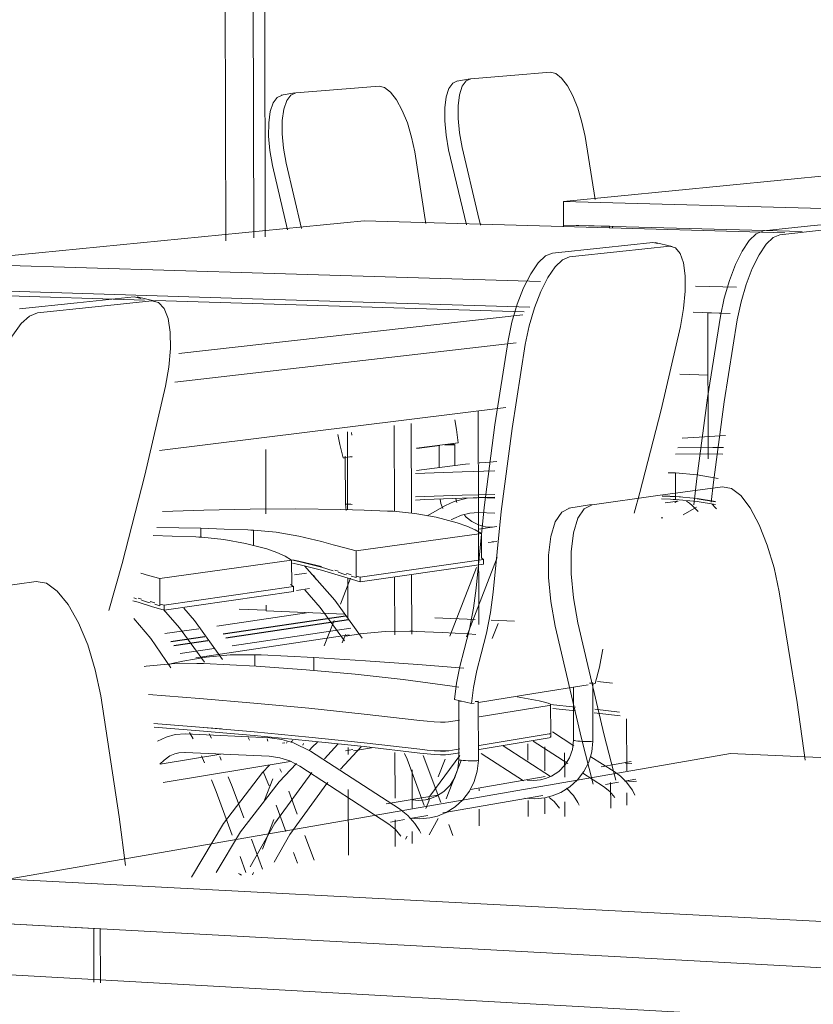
# Model space of a CAD drawing. Header units: metres. Extents: x -32 to 90, y -28 to 32.
# Tile 116 of 148: x 90.07922 to 90.08061, y 1.77453 to 1.77626. Entities that reach past the tile are written whole.
import ezdxf

# ---------------------------------------------------------------- set-up
doc = ezdxf.new("R2010")
doc.units = ezdxf.units.M
doc.linetypes.add('IMPORT-HIDDEN _4_', pattern=[0.005, 0.003333, -0.001667])
doc.layers.get('DEFPOINTS').update_dxf_attribs({"color": 250, "lineweight": 9})
for name, color, linetype, lineweight in [('A-FLOR', 192, 'Continuous', 18), ('A-GLAZ', 151, 'Continuous', 18), ('A-WALL', 113, 'Continuous', 18), ('ARQ-ALV-MEDIA', 250, 'Continuous', 9), ('ARQ-PISO-DESN', 250, 'Continuous', 9), ('ARQ-PROJECAO', 250, 'IMPORT-HIDDEN _4_', 9), ('ESQUADRIAS', 250, 'Continuous', 25), ('I-FURN', 30, 'Continuous', 18)]:
    doc.layers.add(name, color=color, linetype=linetype, lineweight=lineweight)

msp = doc.modelspace()

# ---------------------------------------------------------------- linework, layer by layer
at = {"layer": 'A-FLOR', "lineweight": 9}
msp.add_line((90.0797855, 1.7752149), (90.0796487, 1.7752206), dxfattribs=at)
at = {"layer": 'A-GLAZ', "lineweight": 9}
for p, q in [((90.0796222, 1.7781721), (90.079627, 1.7758737)), ((90.0795735, 1.7781123), (90.0795782, 1.7758687))]:
    msp.add_line(p, q, dxfattribs=at)
at = {"layer": 'A-WALL', "lineweight": 9}
for p, q in [((90.0796473, 1.7758758), (90.0796385, 1.7800549)), ((90.0796483, 1.7753905), (90.0796481, 1.7755032)), ((90.0796487, 1.7752206), (90.0796487, 1.7752305)), ((90.0796017, 1.7752235), (90.0796488, 1.7752215)), ((90.0799444, 1.7752082), (90.0800153, 1.7752052)), ((90.0800434, 1.7752041), (90.0800841, 1.7752024))]:
    msp.add_line(p, q, dxfattribs=at)
at = {"layer": 'ARQ-ALV-MEDIA'}
for p, q in [((90.0795627, 1.7751939), (90.0797236, 1.7752175)), ((90.0794714, 1.7751805), (90.0795308, 1.7751892)), ((90.0795894, 1.7751593), (90.0797972, 1.7751903)), ((90.079498, 1.7751456), (90.0795579, 1.7751546))]:
    msp.add_line(p, q, dxfattribs=at)
at = {"layer": 'ARQ-PISO-DESN'}
msp.add_line((90.0796777, 1.7749885), (90.0796818, 1.7749892), dxfattribs=at)
at = {"layer": 'ARQ-PROJECAO', "linetype": 'Continuous'}
msp.add_line((90.0797877, 1.7749754), (90.0798008, 1.7749776), dxfattribs=at)
at = {"layer": 'DEFPOINTS'}
for p, q in [((90.0797972, 1.7751903), (90.0795894, 1.7751593)), ((90.0795579, 1.7751546), (90.079498, 1.7751456))]:
    msp.add_line(p, q, dxfattribs=at)
at = {"layer": 'ESQUADRIAS', "color": 10}
for p, q in [((90.0795734, 1.7751802), (90.0797878, 1.7752119)), ((90.0795784, 1.7751732), (90.0797932, 1.7752051)), ((90.0794821, 1.7751667), (90.0795415, 1.7751755)), ((90.0794871, 1.7751597), (90.0795469, 1.7751685))]:
    msp.add_line(p, q, dxfattribs=at)
at = {"layer": 'I-FURN', "lineweight": 9}
for p, q in [((90.0800779, 1.7761582), (90.0800078, 1.7761525)), ((90.0801474, 1.7761638), (90.0800779, 1.7761582)), ((90.0798468, 1.7761394), (90.0797742, 1.7761336)), ((90.0799829, 1.7761484), (90.0800063, 1.7761524)), ((90.0796754, 1.7761234), (90.0796992, 1.7761275)), ((90.0797742, 1.7761336), (90.0797008, 1.7761276)), ((90.0802254, 1.7759408), (90.0802077, 1.7760514)), ((90.0796839, 1.7760043), (90.0797106, 1.7758903)), ((90.0796863, 1.7758878), (90.07966, 1.7760003)), ((90.080818, 1.7760011), (90.0801698, 1.7759376)), ((90.0801698, 1.7759376), (90.0807171, 1.7759228)), ((90.0801698, 1.7759376), (90.0801699, 1.7758962)), ((90.0798205, 1.7759033), (90.0790642, 1.7758292)), ((90.0805576, 1.7758828), (90.0798205, 1.7759033)), ((90.0806031, 1.7758945), (90.0806858, 1.7759031)), ((90.0801699, 1.7758962), (90.0802504, 1.775894)), ((90.0801699, 1.7758929), (90.0801699, 1.7758962)), ((90.0805884, 1.7758846), (90.0801699, 1.7758962)), ((90.0802504, 1.775894), (90.0802504, 1.7758907)), ((90.080256, 1.7758938), (90.080256, 1.7758905)), ((90.0805203, 1.7758858), (90.0806031, 1.7758945)), ((90.0806324, 1.7758881), (90.0805488, 1.7758792)), ((90.080239, 1.7758564), (90.0803264, 1.7758655)), ((90.0803264, 1.7758655), (90.0803352, 1.7758638)), ((90.0803307, 1.7758654), (90.0803604, 1.7758588)), ((90.0801504, 1.7758471), (90.080239, 1.7758564)), ((90.0802689, 1.7758498), (90.0801805, 1.7758405)), ((90.0803561, 1.775859), (90.0802689, 1.7758498)), ((90.0790642, 1.7758292), (90.0796436, 1.7758119)), ((90.0796436, 1.7758119), (90.0801299, 1.7757974)), ((90.0794354, 1.7757648), (90.0786541, 1.775789)), ((90.0796437, 1.7757666), (90.0790643, 1.7757844)), ((90.080401, 1.7757893), (90.0804733, 1.7757872)), ((90.0792164, 1.7757494), (90.0793176, 1.77576)), ((90.0793176, 1.77576), (90.0794174, 1.7757704)), ((90.0794486, 1.7757634), (90.079349, 1.7757529)), ((90.0794174, 1.7757704), (90.0794292, 1.7757678)), ((90.0794229, 1.7757702), (90.0794541, 1.7757631)), ((90.0801008, 1.7757443), (90.0794537, 1.7757643)), ((90.0801111, 1.7757523), (90.0796437, 1.7757666)), ((90.079349, 1.7757529), (90.0792479, 1.7757422)), ((90.0804619, 1.7757415), (90.0803973, 1.7757435)), ((90.0804229, 1.7757427), (90.0804619, 1.7757415)), ((90.0804235, 1.7754868), (90.0804229, 1.7757427)), ((90.0794956, 1.7756714), (90.0800985, 1.7757391)), ((90.0800868, 1.7756901), (90.079489, 1.7756209)), ((90.0804233, 1.7756332), (90.0803738, 1.7756349)), ((90.080069, 1.7755767), (90.0794618, 1.7755014)), ((90.0800213, 1.7751968), (90.0800205, 1.7755703)), ((90.0798734, 1.7755448), (90.0798737, 1.7753945)), ((90.0799032, 1.7755485), (90.0799035, 1.7753915)), ((90.0797916, 1.7753975), (90.0797913, 1.7755342)), ((90.0797982, 1.7755326), (90.0797991, 1.7755281)), ((90.0799126, 1.7755054), (90.0799855, 1.7755147)), ((90.0799535, 1.7755099), (90.079913, 1.7755047)), ((90.0799521, 1.7754711), (90.079952, 1.7755103)), ((90.0799698, 1.7755122), (90.0799855, 1.7755147)), ((90.0799786, 1.7755113), (90.0799794, 1.7755115)), ((90.0799793, 1.7755116), (90.0799794, 1.7754748)), ((90.0797841, 1.7754883), (90.0797994, 1.7754907)), ((90.0797867, 1.7754886), (90.0797841, 1.7754883)), ((90.0797877, 1.7754078), (90.0797875, 1.7754911)), ((90.0797968, 1.7754902), (90.0797994, 1.7754901)), ((90.0799937, 1.7754767), (90.0799122, 1.7754661)), ((90.080053, 1.7754819), (90.080034, 1.7754804)), ((90.0803566, 1.7754623), (90.0803535, 1.7754624)), ((90.0803663, 1.7754206), (90.0803662, 1.7754619)), ((90.0804489, 1.7754379), (90.0803355, 1.7754223)), ((90.0799108, 1.77542), (90.0799269, 1.7754207)), ((90.0799269, 1.7754207), (90.0799924, 1.7754231)), ((90.0799831, 1.7754103), (90.0799811, 1.7754168)), ((90.0799924, 1.7754231), (90.0800497, 1.7754245)), ((90.0800013, 1.7754178), (90.0800213, 1.7754188)), ((90.0800497, 1.7754193), (90.0800211, 1.7754187)), ((90.0800213, 1.7754188), (90.0800496, 1.7754177)), ((90.0803355, 1.7754223), (90.08022, 1.7754063)), ((90.0803415, 1.7754165), (90.0803573, 1.7754159)), ((90.0803567, 1.775421), (90.0803428, 1.7754216)), ((90.0803428, 1.7754216), (90.0803566, 1.7754211)), ((90.0803664, 1.7754154), (90.0803663, 1.7754206)), ((90.0803663, 1.7754206), (90.0804045, 1.775417)), ((90.0803752, 1.77542), (90.0803663, 1.7754206)), ((90.0804045, 1.775417), (90.0804366, 1.775412)), ((90.0804366, 1.7754115), (90.0804045, 1.7754169)), ((90.0797893, 1.7753963), (90.0797877, 1.7754078)), ((90.0799312, 1.775387), (90.079963, 1.7754049)), ((90.0801793, 1.7754004), (90.0802188, 1.7754065)), ((90.0803483, 1.7754094), (90.0803708, 1.7754125)), ((90.080365, 1.7754102), (90.08037, 1.775413)), ((90.0804033, 1.775402), (90.0803795, 1.7753887)), ((90.0804059, 1.7753943), (90.0803955, 1.775405)), ((90.0804303, 1.7754073), (90.080436, 1.7754014)), ((90.080436, 1.7754014), (90.0804381, 1.775399)), ((90.0799776, 1.7753823), (90.079973, 1.7753797)), ((90.0800058, 1.7753918), (90.0800208, 1.7753926)), ((90.0800496, 1.7753915), (90.0800208, 1.7753926)), ((90.0803411, 1.7753835), (90.0803441, 1.7753833)), ((90.0794572, 1.7753665), (90.0795344, 1.775365)), ((90.0795344, 1.775365), (90.0795344, 1.7753493)), ((90.0800211, 1.7753638), (90.0800529, 1.7753682)), ((90.0800457, 1.7753671), (90.0800456, 1.7753671)), ((90.0796268, 1.775335), (90.0796268, 1.7753617)), ((90.0798065, 1.7753253), (90.0800264, 1.775356)), ((90.0800265, 1.7753129), (90.0800264, 1.775356)), ((90.0800529, 1.7753421), (90.0800381, 1.77534)), ((90.0800477, 1.7753413), (90.0800447, 1.7753414)), ((90.0798065, 1.7753253), (90.0798066, 1.7752819)), ((90.0800536, 1.7753137), (90.0799997, 1.775175)), ((90.0800298, 1.7753106), (90.0800267, 1.7753129)), ((90.0794625, 1.7752772), (90.0796935, 1.7753095)), ((90.0796936, 1.7752666), (90.0796935, 1.7753095)), ((90.0796953, 1.7753098), (90.0797063, 1.7753077)), ((90.0797063, 1.7753071), (90.0796953, 1.7753093)), ((90.0797064, 1.7753077), (90.0797459, 1.7752983)), ((90.0797459, 1.7752969), (90.0797064, 1.775307)), ((90.0797664, 1.7752907), (90.0797459, 1.7752969)), ((90.0798139, 1.7752797), (90.0800298, 1.7753106)), ((90.0798139, 1.7752713), (90.0800299, 1.7753024)), ((90.0799709, 1.7751764), (90.0800176, 1.7752962)), ((90.0800299, 1.7753024), (90.0800298, 1.7753106)), ((90.0794625, 1.7752772), (90.0794626, 1.7752328)), ((90.0796988, 1.7752836), (90.0797194, 1.7752865)), ((90.0797692, 1.7752918), (90.0797752, 1.7752901)), ((90.0797789, 1.775232), (90.0797965, 1.7752776)), ((90.079792, 1.7752084), (90.0797919, 1.7752783)), ((90.0798066, 1.7752786), (90.079798, 1.7752811)), ((90.0798066, 1.7752816), (90.0798066, 1.7752786)), ((90.079807, 1.7752814), (90.0798139, 1.7752797)), ((90.0798139, 1.7752797), (90.0798139, 1.7752713)), ((90.079874, 1.7752786), (90.0798742, 1.7751786)), ((90.0799038, 1.7752829), (90.079904, 1.7751798)), ((90.0792458, 1.7752718), (90.0791106, 1.7752531)), ((90.0794702, 1.7752304), (90.0796969, 1.7752629)), ((90.0796969, 1.7752629), (90.0796918, 1.7752666)), ((90.0796969, 1.7752545), (90.0796969, 1.7752629)), ((90.0794215, 1.7752417), (90.0794169, 1.7752432)), ((90.0794244, 1.7752429), (90.0794305, 1.7752412)), ((90.0794702, 1.7752219), (90.0796969, 1.7752545)), ((90.0797246, 1.7752595), (90.0797021, 1.7752562)), ((90.0794626, 1.7752293), (90.0794538, 1.7752319)), ((90.0794626, 1.7752324), (90.0794626, 1.7752293)), ((90.0794628, 1.7752323), (90.0794702, 1.7752304)), ((90.0794702, 1.7752304), (90.0794702, 1.7752219)), ((90.0797507, 1.7751593), (90.0797678, 1.7752035)), ((90.080045, 1.7751723), (90.0800552, 1.7751984)), ((90.0795254, 1.7751379), (90.0797946, 1.7751784)), ((90.079788, 1.7751789), (90.0797823, 1.7751642)), ((90.0800162, 1.7751793), (90.0800029, 1.7751801)), ((90.0796288, 1.7751437), (90.0796288, 1.7751233)), ((90.0797323, 1.7751158), (90.0797323, 1.7751388)), ((90.0801179, 1.7750756), (90.0802134, 1.7750911)), ((90.0802204, 1.7750941), (90.0802212, 1.7750943)), ((90.0802211, 1.7750944), (90.0802213, 1.7749924)), ((90.0802213, 1.7750923), (90.0802254, 1.775093)), ((90.0802295, 1.7750966), (90.080256, 1.7750936)), ((90.0800208, 1.7750599), (90.0801179, 1.7750756)), ((90.0801874, 1.7749937), (90.0801872, 1.7750867)), ((90.0799788, 1.7750651), (90.0800087, 1.775058)), ((90.0799865, 1.7749598), (90.0799863, 1.7750629)), ((90.0800087, 1.775058), (90.0800134, 1.7750587)), ((90.0800199, 1.7750617), (90.0800208, 1.775062)), ((90.0800206, 1.7750621), (90.0800209, 1.7749586)), ((90.0800222, 1.7750348), (90.0801449, 1.7750548)), ((90.0801274, 1.7750626), (90.0800886, 1.7750699)), ((90.0801449, 1.7750548), (90.0801476, 1.7750557)), ((90.0801474, 1.7750563), (90.0801912, 1.7750517)), ((90.0801474, 1.7750562), (90.0801475, 1.7750061)), ((90.0801912, 1.7750453), (90.080151, 1.7750496)), ((90.0802694, 1.7750365), (90.0802239, 1.7750417)), ((90.0802248, 1.775048), (90.0802679, 1.7750431)), ((90.0795323, 1.7750168), (90.0794518, 1.7750229)), ((90.0794519, 1.7750229), (90.0795323, 1.7750168)), ((90.0799687, 1.775026), (90.0799876, 1.7750291)), ((90.0802805, 1.7750316), (90.0802807, 1.7749403)), ((90.0795075, 1.7750048), (90.0794892, 1.7750037)), ((90.0795075, 1.7750048), (90.0796552, 1.7749979)), ((90.0795147, 1.7750076), (90.0795208, 1.7749961)), ((90.0795323, 1.7750168), (90.0796276, 1.7750086)), ((90.0795705, 1.7750136), (90.0795323, 1.7750168)), ((90.0795491, 1.775005), (90.079553, 1.7749976)), ((90.0800221, 1.7749844), (90.080145, 1.775005)), ((90.080145, 1.775005), (90.0801477, 1.7750059)), ((90.0801477, 1.7750057), (90.080145, 1.7750047)), ((90.0801475, 1.7750063), (90.0801475, 1.7749997)), ((90.0801504, 1.7750083), (90.0801881, 1.7749841)), ((90.0796198, 1.7749938), (90.0796176, 1.7749989)), ((90.0796519, 1.7749925), (90.0796504, 1.7749961)), ((90.0796846, 1.7749888), (90.0796855, 1.7749911)), ((90.0796928, 1.7749908), (90.0796955, 1.7749936)), ((90.0797141, 1.7749883), (90.0797129, 1.7749853)), ((90.0797389, 1.7749907), (90.0797296, 1.7749818)), ((90.0797745, 1.7749867), (90.0797511, 1.7749615)), ((90.0798208, 1.7749892), (90.0799182, 1.774978)), ((90.080145, 1.7749983), (90.0800222, 1.7749777)), ((90.0801077, 1.7749878), (90.0801077, 1.7749591)), ((90.0801776, 1.7749531), (90.0801168, 1.7749922)), ((90.0802079, 1.7749917), (90.0802034, 1.7749919)), ((90.080212, 1.7749917), (90.0802079, 1.7749917)), ((90.0802157, 1.7749917), (90.080212, 1.7749917)), ((90.0802215, 1.7749923), (90.0802206, 1.7749921)), ((90.0804629, 1.7749707), (90.0791965, 1.7747506)), ((90.0794632, 1.7749519), (90.0795695, 1.7749692)), ((90.0795066, 1.7749726), (90.0794958, 1.774972)), ((90.0796544, 1.7749657), (90.0795067, 1.7749726)), ((90.0797247, 1.7749767), (90.0797296, 1.7749818)), ((90.0797264, 1.7749749), (90.0798827, 1.7748735)), ((90.0798151, 1.7749823), (90.0797789, 1.7749434)), ((90.0797925, 1.7749687), (90.0797925, 1.7749814)), ((90.0798333, 1.7749803), (90.0798018, 1.7749752)), ((90.0798746, 1.7749725), (90.0798748, 1.7748926)), ((90.0798961, 1.7749604), (90.0798916, 1.7749707)), ((90.0799182, 1.774978), (90.0799313, 1.7749766)), ((90.0799243, 1.7749669), (90.0799547, 1.7748847)), ((90.0799313, 1.7749766), (90.0799436, 1.7749756)), ((90.0799436, 1.7749756), (90.0799544, 1.7749751)), ((90.0799544, 1.7749748), (90.0799436, 1.7749754)), ((90.079963, 1.7749748), (90.0799544, 1.7749748)), ((90.0799688, 1.7749753), (90.079963, 1.7749748)), ((90.0799688, 1.7749755), (90.079988, 1.7749787)), ((90.0799879, 1.774972), (90.0799688, 1.7749688)), ((90.0801001, 1.7749228), (90.0800256, 1.7749708)), ((90.0800643, 1.7749838), (90.0801474, 1.7749303)), ((90.0801371, 1.7749824), (90.0801372, 1.77494)), ((90.0801721, 1.7749292), (90.080172, 1.7749716)), ((90.0829017, 1.7748576), (90.0804629, 1.7749707)), ((90.07947, 1.774959), (90.0794626, 1.7749519)), ((90.0796909, 1.7749568), (90.0794681, 1.77492)), ((90.0795355, 1.7749665), (90.0795407, 1.774954)), ((90.0795674, 1.7749652), (90.07957, 1.7749589)), ((90.079926, 1.7748796), (90.0798961, 1.7749604)), ((90.0799505, 1.7749297), (90.0799626, 1.7749609)), ((90.0799906, 1.7749582), (90.0799646, 1.7748914)), ((90.0800114, 1.7749578), (90.0800071, 1.7749578)), ((90.0800151, 1.7749578), (90.0800114, 1.7749578)), ((90.080021, 1.7749585), (90.0800201, 1.7749582)), ((90.080218, 1.7749649), (90.0802586, 1.7749388)), ((90.0802361, 1.7749474), (90.0802887, 1.7749565)), ((90.0802786, 1.7749537), (90.0802791, 1.7749537)), ((90.0802896, 1.7749531), (90.0802789, 1.7749538)), ((90.0796519, 1.7749195), (90.0796435, 1.7749388)), ((90.0796755, 1.774938), (90.0796729, 1.7749439)), ((90.0798638, 1.7748469), (90.0797076, 1.7749483)), ((90.0799045, 1.7749419), (90.0799046, 1.774875)), ((90.0802403, 1.7749129), (90.0802039, 1.7749362)), ((90.0795528, 1.7749245), (90.0795612, 1.7749043)), ((90.0795823, 1.7749296), (90.0795892, 1.7749129)), ((90.079646, 1.7748891), (90.0796604, 1.7749263)), ((90.079654, 1.7749138), (90.0796519, 1.7749195)), ((90.0800069, 1.7749078), (90.080138, 1.7749305)), ((90.080106, 1.7749239), (90.0801066, 1.7749239)), ((90.0802665, 1.7749204), (90.0802434, 1.7749164)), ((90.0802526, 1.7749199), (90.0802527, 1.7748751)), ((90.0802967, 1.7749257), (90.0802766, 1.7749222)), ((90.0795894, 1.7748274), (90.0795612, 1.7749043)), ((90.0795892, 1.7749129), (90.0796095, 1.7748577)), ((90.0796884, 1.7749046), (90.0797032, 1.7748643)), ((90.0797929, 1.7747926), (90.0797927, 1.7749075)), ((90.0798593, 1.7748824), (90.0799495, 1.7748979)), ((90.0800219, 1.7749052), (90.0800219, 1.774909)), ((90.0802808, 1.7749015), (90.0802808, 1.7748801)), ((90.0799043, 1.7748891), (90.0799049, 1.7748891)), ((90.0799289, 1.7748744), (90.079935, 1.77489)), ((90.0801335, 1.7748972), (90.0799587, 1.7748666)), ((90.0801079, 1.7748885), (90.0801079, 1.77486)), ((90.0801373, 1.7748916), (90.0801374, 1.7748652)), ((90.0801722, 1.7748602), (90.0801722, 1.7748858)), ((90.0796833, 1.7748341), (90.0796663, 1.7748803)), ((90.0800221, 1.7748441), (90.080022, 1.7748734)), ((90.0796623, 1.7748548), (90.0796423, 1.7748032)), ((90.0798911, 1.7748548), (90.0798667, 1.7748505)), ((90.0798749, 1.7748543), (90.079875, 1.7748078)), ((90.079932, 1.7748619), (90.0799009, 1.7748565)), ((90.0799505, 1.7748566), (90.0799346, 1.7748284)), ((90.0799688, 1.7748464), (90.079976, 1.774827)), ((90.0799047, 1.774834), (90.0799048, 1.7748131)), ((90.0796232, 1.7748204), (90.0796424, 1.7747682)), ((90.0797169, 1.7748272), (90.0797329, 1.7747837)), ((90.079896, 1.774826), (90.079893, 1.7748207)), ((90.0797038, 1.7747784), (90.0796969, 1.7747971)), ((90.0796133, 1.7747622), (90.0796031, 1.7747901)), ((90.0796264, 1.7747622), (90.0796248, 1.7747582)), ((90.0791965, 1.7747506), (90.0802265, 1.7746969)), ((90.0802265, 1.7746969), (90.0818139, 1.774614)), ((90.0791966, 1.774672), (90.0793468, 1.774664)), ((90.0802266, 1.7746166), (90.0791966, 1.774672)), ((90.0793468, 1.774664), (90.079347, 1.77457)), ((90.0793582, 1.7746633), (90.0793584, 1.7745692)), ((90.0811827, 1.7744727), (90.0784671, 1.7746239)), ((90.081641, 1.7745405), (90.0802266, 1.7746166))]:
    msp.add_line(p, q, dxfattribs=at)
for points in [[(90.0802077, 1.7760514, 0), (90.0802023, 1.7760765, 0), (90.0801951, 1.7761006, 0), (90.0801865, 1.7761222, 0), (90.0801768, 1.7761402, 0), (90.0801667, 1.7761535, 0), (90.0801567, 1.7761616, 0), (90.0801474, 1.7761638, 0)], [(90.0799092, 1.7760245, 0), (90.0799037, 1.7760503, 0), (90.0798963, 1.7760749, 0), (90.0798874, 1.776097, 0), (90.0798774, 1.7761153, 0), (90.0798669, 1.776129, 0), (90.0798565, 1.7761372, 0), (90.0798468, 1.7761394, 0)], [(90.0799687, 1.776028, 0), (90.0799642, 1.7760537, 0), (90.0799618, 1.7760786, 0), (90.0799619, 1.7761012, 0), (90.0799645, 1.7761205, 0), (90.0799692, 1.7761353, 0), (90.079976, 1.7761448, 0), (90.0799844, 1.7761485, 0)], [(90.0800078, 1.7761525, 0), (90.0799994, 1.7761488, 0), (90.0799926, 1.7761393, 0), (90.0799879, 1.7761245, 0), (90.0799854, 1.7761052, 0), (90.0799853, 1.7760825, 0), (90.0799876, 1.7760577, 0), (90.0799922, 1.776032, 0)], [(90.07966, 1.7760003, 0), (90.0796554, 1.7760265, 0), (90.0796531, 1.7760519, 0), (90.0796533, 1.7760751, 0), (90.0796561, 1.7760948, 0), (90.0796611, 1.77611, 0), (90.0796683, 1.7761197, 0), (90.079677, 1.7761235, 0)], [(90.0797008, 1.7761276, 0), (90.0796921, 1.7761238, 0), (90.079685, 1.7761141, 0), (90.0796799, 1.7760989, 0), (90.0796772, 1.7760792, 0), (90.079677, 1.776056, 0), (90.0796792, 1.7760306, 0), (90.0796839, 1.7760043, 0)], [(90.0799288, 1.775899, 0), (90.0799278, 1.7759061, 0), (90.0799092, 1.7760245, 0)], [(90.0799998, 1.7758968, 0), (90.0799962, 1.7759112, 0), (90.0799687, 1.776028, 0)], [(90.0799922, 1.776032, 0), (90.0800197, 1.7759151, 0), (90.0800245, 1.7758961, 0)], [(90.0804449, 1.7757366, 0), (90.0804516, 1.7757681, 0), (90.0804606, 1.7757988, 0), (90.0804713, 1.7758268, 0), (90.0804832, 1.7758506, 0), (90.0804956, 1.775869, 0), (90.0805079, 1.7758809, 0), (90.0805193, 1.7758857, 0)], [(90.0805488, 1.7758792, 0), (90.0805374, 1.7758744, 0), (90.0805251, 1.7758625, 0), (90.0805127, 1.7758441, 0), (90.0805008, 1.7758203, 0), (90.0804901, 1.7757922, 0), (90.0804811, 1.7757616, 0), (90.0804744, 1.77573, 0)], [(90.0800728, 1.7756937, 0), (90.0800797, 1.7757261, 0), (90.0800889, 1.7757576, 0), (90.0801, 1.7757864, 0), (90.0801125, 1.775811, 0), (90.0801255, 1.7758299, 0), (90.0801384, 1.7758421, 0), (90.0801504, 1.7758471, 0)], [(90.0803748, 1.7757185, 0), (90.0803805, 1.7757502, 0), (90.0803834, 1.7757803, 0), (90.0803833, 1.7758074, 0), (90.0803804, 1.7758299, 0), (90.0803746, 1.7758465, 0), (90.0803664, 1.7758564, 0), (90.0803561, 1.775859, 0)], [(90.0801805, 1.7758405, 0), (90.0801684, 1.7758355, 0), (90.0801556, 1.7758232, 0), (90.0801426, 1.7758043, 0), (90.0801301, 1.7757797, 0), (90.080119, 1.7757509, 0), (90.0801097, 1.7757194, 0), (90.0801029, 1.7756869, 0)], [(90.0794725, 1.7756137, 0), (90.0794784, 1.7756475, 0), (90.0794812, 1.7756798, 0), (90.0794807, 1.7757086, 0), (90.0794769, 1.7757325, 0), (90.07947, 1.7757502, 0), (90.0794604, 1.7757607, 0), (90.0794486, 1.7757634, 0)], [(90.0792479, 1.7757422, 0), (90.0792342, 1.7757368, 0), (90.0792197, 1.7757236, 0), (90.0792051, 1.7757033, 0), (90.0791913, 1.775677, 0), (90.0791791, 1.7756461, 0), (90.0791691, 1.7756124, 0), (90.0791619, 1.7755776, 0)], [(90.0803982, 1.7754061, 0), (90.0804035, 1.7754525, 0), (90.0804221, 1.7755933, 0), (90.0804449, 1.7757366, 0)], [(90.0804744, 1.77573, 0), (90.0804516, 1.7755867, 0), (90.0804328, 1.7754458, 0), (90.0804288, 1.7754107, 0)], [(90.0802936, 1.7753914, 0), (90.0803036, 1.775428, 0), (90.080341, 1.7755727, 0), (90.0803748, 1.7757185, 0)], [(90.0800168, 1.7752603, 0), (90.080031, 1.7754017, 0), (90.0800497, 1.7755464, 0), (90.0800728, 1.7756937, 0)], [(90.0801029, 1.7756869, 0), (90.0800798, 1.7755396, 0), (90.080061, 1.7753947, 0), (90.0800467, 1.7752533, 0)], [(90.0793733, 1.7752209, 0), (90.0793965, 1.7753035, 0), (90.0794365, 1.775458, 0), (90.0794725, 1.7756137, 0)], [(90.0799855, 1.7755147, 0), (90.0799826, 1.7755381, 0), (90.0799794, 1.7755552, 0)], [(90.0797841, 1.7754883, 0), (90.0797778, 1.7755116, 0), (90.0797742, 1.7755295, 0)], [(90.080454, 1.7755273, 0), (90.0804077, 1.7755246, 0), (90.080378, 1.7755227, 0)], [(90.0799613, 1.7755112, 0), (90.0799648, 1.7755111, 0), (90.0799683, 1.7755111, 0), (90.0799717, 1.7755111, 0), (90.0799747, 1.7755111, 0), (90.079977, 1.7755112, 0), (90.0799786, 1.7755113, 0)], [(90.0799792, 1.7755117, 0), (90.079978, 1.7755119, 0), (90.0799761, 1.7755121, 0), (90.0799734, 1.7755122, 0), (90.0799702, 1.7755124, 0), (90.0799702, 1.7755124, 0)], [(90.0803702, 1.7755057, 0), (90.0804317, 1.7755063, 0), (90.0804505, 1.7755064, 0)], [(90.0804493, 1.7754951, 0), (90.0804218, 1.7754952, 0), (90.080366, 1.7754951, 0)], [(90.0800052, 1.775478, 0), (90.0799984, 1.7754773, 0), (90.0799937, 1.7754767, 0)], [(90.080034, 1.7754804, 0), (90.0800236, 1.7754796, 0), (90.0800219, 1.7754795, 0)], [(90.0799107, 1.7754608, 0), (90.0799268, 1.7754616, 0), (90.0799923, 1.7754641, 0), (90.0800496, 1.7754655, 0)], [(90.0803662, 1.7754619, 0), (90.0803614, 1.7754621, 0), (90.0803566, 1.7754623, 0)], [(90.0803662, 1.7754619, 0), (90.0804044, 1.7754584, 0), (90.0804411, 1.7754525, 0)], [(90.0805481, 1.7752537, 0), (90.0805391, 1.7752957, 0), (90.0805271, 1.7753356, 0), (90.0805128, 1.7753712, 0), (90.080497, 1.7754007, 0), (90.0804805, 1.7754223, 0), (90.0804642, 1.775435, 0), (90.0804489, 1.7754379, 0)], [(90.0800186, 1.7754186, 0), (90.0799924, 1.7754179, 0), (90.0799269, 1.7754154, 0), (90.0799108, 1.7754146, 0)], [(90.0799584, 1.7753997, 0), (90.0799552, 1.7754085, 0), (90.0799541, 1.7754158, 0)], [(90.079963, 1.7754049, 0), (90.0799785, 1.7754121, 0), (90.0800013, 1.7754178, 0)], [(90.0803566, 1.7754211, 0), (90.0803615, 1.7754209, 0), (90.0803663, 1.7754206, 0)], [(90.0803663, 1.7754206, 0), (90.0803615, 1.7754208, 0), (90.0803567, 1.775421, 0)], [(90.0803573, 1.7754159, 0), (90.0803619, 1.7754157, 0), (90.0803664, 1.7754154, 0)], [(90.0804361, 1.7754065, 0), (90.0804045, 1.7754118, 0), (90.0803664, 1.7754154, 0)], [(90.07978, 1.775398, 0), (90.0797007, 1.775399, 0), (90.0796206, 1.7753987, 0), (90.0795399, 1.775397, 0), (90.0794675, 1.7753943, 0)], [(90.07978, 1.775398, 0), (90.0798206, 1.7753968, 0), (90.0798613, 1.7753953, 0)], [(90.0797938, 1.7754072, 0), (90.0797911, 1.7754073, 0), (90.0797892, 1.7754075, 0), (90.079788, 1.7754077, 0), (90.0797878, 1.7754078, 0)], [(90.0797878, 1.7754078, 0), (90.0797878, 1.7754078, 0), (90.0797878, 1.7754078, 0)], [(90.0797996, 1.775407, 0), (90.079797, 1.7754071, 0), (90.0797938, 1.7754072, 0), (90.0797938, 1.7754072, 0)], [(90.0801555, 1.7751937, 0), (90.0801477, 1.775237, 0), (90.0801438, 1.7752791, 0), (90.0801438, 1.7753178, 0), (90.0801478, 1.7753508, 0), (90.0801556, 1.7753764, 0), (90.0801668, 1.7753931, 0), (90.0801806, 1.7754002, 0)], [(90.08022, 1.7754063, 0), (90.0802062, 1.7753993, 0), (90.0801951, 1.7753825, 0), (90.0801874, 1.7753569, 0), (90.0801834, 1.7753238, 0), (90.0801833, 1.7752852, 0), (90.0801873, 1.775243, 0), (90.0801951, 1.7751997, 0)], [(90.0803855, 1.7754128, 0), (90.0803908, 1.7754091, 0), (90.0803955, 1.775405, 0)], [(90.0798613, 1.7753953, 0), (90.0798663, 1.7753951, 0), (90.0798713, 1.7753948, 0)], [(90.0799834, 1.7753748, 0), (90.0799468, 1.7753843, 0), (90.0799093, 1.775391, 0), (90.0798713, 1.7753948, 0)], [(90.0799776, 1.7753823, 0), (90.079991, 1.7753883, 0), (90.0800058, 1.7753918, 0)], [(90.0800456, 1.7753671, 0), (90.0800331, 1.7753677, 0), (90.0800209, 1.775371, 0), (90.0800094, 1.7753767, 0), (90.0799992, 1.7753847, 0), (90.0799962, 1.7753882, 0)], [(90.0796167, 1.7753622, 0), (90.0795755, 1.7753638, 0), (90.0795344, 1.775365, 0)], [(90.0800264, 1.775356, 0), (90.0800153, 1.7753624, 0), (90.0800008, 1.7753688, 0), (90.0799834, 1.7753748, 0)], [(90.0794511, 1.7753525, 0), (90.0794844, 1.7753515, 0), (90.0795259, 1.77535, 0)], [(90.0795259, 1.77535, 0), (90.0795309, 1.7753497, 0), (90.079536, 1.7753494, 0)], [(90.07965, 1.7753288, 0), (90.0796127, 1.7753386, 0), (90.0795747, 1.7753455, 0), (90.079536, 1.7753494, 0)], [(90.0796268, 1.7753617, 0), (90.0796218, 1.775362, 0), (90.0796167, 1.7753622, 0)], [(90.0796268, 1.7753617, 0), (90.0796665, 1.775358, 0), (90.0797062, 1.7753514, 0), (90.0797458, 1.775342, 0)], [(90.0796935, 1.7753095, 0), (90.0796823, 1.775316, 0), (90.0796676, 1.7753226, 0), (90.07965, 1.7753288, 0)], [(90.0797458, 1.775342, 0), (90.0797663, 1.7753363, 0), (90.0797869, 1.7753306, 0), (90.0798065, 1.7753253, 0)], [(90.0797459, 1.7752916, 0), (90.0797064, 1.7753017, 0), (90.0796953, 1.775304, 0)], [(90.0798174, 1.7751729, 0), (90.0797693, 1.7752393, 0), (90.0797162, 1.7752994, 0)], [(90.0794293, 1.7752863, 0), (90.0794424, 1.7752826, 0), (90.0794625, 1.7752772, 0)], [(90.0797292, 1.7752844, 0), (90.079732, 1.7752822, 0), (90.0797342, 1.7752792, 0), (90.0797355, 1.7752759, 0), (90.0797355, 1.7752759, 0)], [(90.0798139, 1.7752713, 0), (90.0797923, 1.7752776, 0), (90.0797692, 1.7752846, 0), (90.0797459, 1.7752916, 0)], [(90.0797899, 1.7752835, 0), (90.079787, 1.7752844, 0), (90.0797752, 1.775288, 0)], [(90.0797899, 1.7752861, 0), (90.0797923, 1.7752854, 0), (90.079798, 1.7752838, 0)], [(90.0793591, 1.7750715, 0), (90.0793494, 1.7751174, 0), (90.0793362, 1.7751609, 0), (90.0793201, 1.7751997, 0), (90.079302, 1.7752317, 0), (90.0792829, 1.7752551, 0), (90.0792639, 1.7752688, 0), (90.0792458, 1.7752718, 0)], [(90.0799957, 1.775152, 0), (90.0800052, 1.7751883, 0), (90.0800124, 1.7752249, 0), (90.0800168, 1.7752603, 0)], [(90.0797863, 1.775168, 0), (90.0797436, 1.7752265, 0), (90.0797164, 1.7752572, 0)], [(90.0800467, 1.7752533, 0), (90.0800423, 1.7752178, 0), (90.0800352, 1.7751812, 0), (90.0800256, 1.7751449, 0)], [(90.0805934, 1.7749592, 0), (90.0805793, 1.7750599, 0), (90.0805481, 1.7752537, 0)], [(90.0794702, 1.7752219, 0), (90.079448, 1.7752283, 0), (90.0794244, 1.7752355, 0), (90.0794155, 1.7752382, 0)], [(90.0794455, 1.7752344, 0), (90.0794425, 1.7752353, 0), (90.0794305, 1.775239, 0)], [(90.0794455, 1.775237, 0), (90.079448, 1.7752363, 0), (90.0794539, 1.7752347, 0)], [(90.0795409, 1.7751307, 0), (90.0794972, 1.7751908, 0), (90.0794692, 1.7752226, 0)], [(90.0795726, 1.7751354, 0), (90.0795233, 1.7752038, 0), (90.0795047, 1.775225, 0)], [(90.0794168, 1.7752068, 0), (90.0794466, 1.775172, 0), (90.0794816, 1.7751208, 0)], [(90.0802222, 1.7749169, 0), (90.0802017, 1.7749971, 0), (90.0801555, 1.7751937, 0)], [(90.0801951, 1.7751997, 0), (90.0802413, 1.775003, 0), (90.0802614, 1.7749242, 0)], [(90.0799009, 1.7751848, 0), (90.0798573, 1.775184, 0), (90.0798138, 1.77518, 0), (90.0797884, 1.7751762, 0)], [(90.0799009, 1.7751848, 0), (90.0799064, 1.7751847, 0), (90.0799119, 1.7751845, 0)], [(90.0799119, 1.7751845, 0), (90.0799574, 1.7751825, 0), (90.0800029, 1.7751801, 0)], [(90.079503, 1.7751325, 0), (90.0795439, 1.7751394, 0), (90.0795859, 1.7751432, 0), (90.0796288, 1.7751437, 0)], [(90.07964, 1.7751434, 0), (90.0796344, 1.7751436, 0), (90.0796288, 1.7751437, 0)], [(90.0797323, 1.7751388, 0), (90.0796861, 1.7751413, 0), (90.07964, 1.7751434, 0)], [(90.0799788, 1.7750651, 0), (90.0799823, 1.7750936, 0), (90.079988, 1.7751229, 0), (90.0799957, 1.775152, 0)], [(90.0800256, 1.7751449, 0), (90.0800179, 1.7751158, 0), (90.0800122, 1.7750864, 0), (90.0800087, 1.775058, 0)], [(90.0802254, 1.775093, 0), (90.0802329, 1.7751216, 0), (90.0802386, 1.7751505, 0), (90.080239, 1.7751531, 0)], [(90.0795275, 1.7751284, 0), (90.0794831, 1.7751277, 0), (90.0794387, 1.7751236, 0), (90.0794351, 1.7751231, 0)], [(90.0794786, 1.7751267, 0), (90.0794837, 1.775128, 0), (90.079503, 1.7751325, 0)], [(90.0795275, 1.7751284, 0), (90.0795331, 1.7751283, 0), (90.0795388, 1.7751281, 0)], [(90.0795388, 1.7751281, 0), (90.0795851, 1.7751259, 0), (90.0796315, 1.7751234, 0)], [(90.0799866, 1.7750867, 0), (90.0799708, 1.775089, 0), (90.0798889, 1.7751, 0), (90.0798049, 1.7751095, 0), (90.079719, 1.7751173, 0), (90.0796315, 1.7751234, 0)], [(90.0797323, 1.7751388, 0), (90.0798229, 1.7751332, 0), (90.0799149, 1.7751266, 0), (90.0799951, 1.7751199, 0)], [(90.0802155, 1.7750937, 0), (90.0802184, 1.7750939, 0), (90.0802204, 1.7750941, 0)], [(90.0794026, 1.7747743, 0), (90.0793913, 1.7748598, 0), (90.0793591, 1.7750715, 0)], [(90.0794428, 1.7750737, 0), (90.0795322, 1.7750671, 0), (90.0796275, 1.775059, 0), (90.0797238, 1.7750498, 0), (90.0798207, 1.7750396, 0), (90.0799181, 1.7750286, 0)], [(90.0799865, 1.7750629, 0), (90.0799868, 1.7750626, 0), (90.0799882, 1.7750623, 0), (90.0799907, 1.775062, 0)], [(90.0800149, 1.7750614, 0), (90.0800179, 1.7750615, 0), (90.0800199, 1.7750617, 0)], [(90.0801478, 1.7750561, 0), (90.080147, 1.7750571, 0), (90.0801433, 1.7750588, 0), (90.0801366, 1.7750606, 0), (90.0801274, 1.7750626, 0)], [(90.0799181, 1.7750286, 0), (90.0799312, 1.7750272, 0), (90.0799435, 1.7750262, 0), (90.0799543, 1.7750256, 0), (90.0799628, 1.7750256, 0), (90.0799687, 1.775026, 0)], [(90.0799182, 1.7749714, 0), (90.0798209, 1.7749826, 0), (90.0797239, 1.7749929, 0), (90.0796276, 1.7750022, 0), (90.0795323, 1.7750104, 0), (90.0794528, 1.7750165, 0)], [(90.0794586, 1.7749921, 0), (90.0794734, 1.7749995, 0), (90.0794892, 1.7750037, 0)], [(90.0796276, 1.7750086, 0), (90.0797239, 1.7749994, 0), (90.0797239, 1.7749994, 0)], [(90.0796552, 1.7749979, 0), (90.0796763, 1.7749953, 0), (90.079697, 1.7749895, 0), (90.0797264, 1.7749749, 0)], [(90.0797239, 1.7749994, 0), (90.0798208, 1.7749892, 0), (90.0798208, 1.7749892, 0)], [(90.0801874, 1.7749937, 0), (90.0801855, 1.7749779, 0), (90.0801803, 1.774963, 0), (90.0801722, 1.7749499, 0), (90.0801615, 1.774939, 0), (90.0801487, 1.7749308, 0), (90.0801385, 1.7749267, 0), (90.0801297, 1.7749245, 0)], [(90.0802213, 1.7749924, 0), (90.0802194, 1.7749737, 0), (90.0802141, 1.7749557, 0), (90.0802057, 1.7749391, 0), (90.0801945, 1.7749245, 0), (90.0801809, 1.7749121, 0), (90.0801652, 1.7749025, 0), (90.0801503, 1.7748964, 0), (90.0801373, 1.7748932, 0)], [(90.0801471, 1.7750007, 0), (90.0801477, 1.7749993, 0), (90.080145, 1.7749983, 0)], [(90.0801876, 1.7749936, 0), (90.0801876, 1.7749937, 0), (90.0801876, 1.7749937, 0)], [(90.0801918, 1.7749927, 0), (90.0801893, 1.7749931, 0), (90.0801879, 1.7749934, 0)], [(90.0801951, 1.7749924, 0), (90.0801918, 1.7749927, 0), (90.0801918, 1.7749927, 0)], [(90.0802034, 1.7749919, 0), (90.0801991, 1.7749921, 0), (90.0801951, 1.7749924, 0), (90.0801951, 1.7749924, 0)], [(90.0802206, 1.7749921, 0), (90.0802186, 1.7749919, 0), (90.0802157, 1.7749917, 0)], [(90.07947, 1.774959, 0), (90.0794803, 1.7749666, 0), (90.0794886, 1.7749702, 0), (90.0794958, 1.774972, 0)], [(90.0799688, 1.7749688, 0), (90.079963, 1.7749683, 0), (90.0799544, 1.7749684, 0), (90.0799436, 1.7749689, 0), (90.0799313, 1.77497, 0), (90.0799182, 1.7749714, 0)], [(90.0799883, 1.7749671, 0), (90.0799358, 1.7748958, 0), (90.0799322, 1.7748895, 0)], [(90.0799544, 1.7749751, 0), (90.079963, 1.774975, 0), (90.0799688, 1.7749755, 0)], [(90.0795183, 1.7747542, 0), (90.0795739, 1.7748479, 0), (90.0796424, 1.7749375, 0), (90.0796545, 1.7749503, 0)], [(90.0795614, 1.7747622, 0), (90.0796038, 1.7748332, 0), (90.0796717, 1.7749211, 0), (90.0797021, 1.774953, 0)], [(90.0796544, 1.7749657, 0), (90.0796726, 1.7749632, 0), (90.0796903, 1.7749575, 0), (90.0797076, 1.7749483, 0)], [(90.0799865, 1.7749598, 0), (90.0799846, 1.7749438, 0), (90.0799794, 1.7749287, 0), (90.0799711, 1.7749154, 0), (90.0799603, 1.7749043, 0), (90.0799474, 1.774896, 0), (90.0799371, 1.7748918, 0), (90.0799282, 1.7748896, 0)], [(90.0800209, 1.7749586, 0), (90.0800189, 1.7749395, 0), (90.0800136, 1.7749213, 0), (90.0800051, 1.7749045, 0), (90.0799937, 1.7748896, 0), (90.0799799, 1.7748771, 0), (90.0799641, 1.7748673, 0), (90.079949, 1.7748611, 0), (90.0799359, 1.7748579, 0)], [(90.0799867, 1.7749598, 0), (90.0799868, 1.7749599, 0), (90.0799868, 1.7749599, 0)], [(90.0799909, 1.7749588, 0), (90.0799884, 1.7749592, 0), (90.079987, 1.7749595, 0)], [(90.0799943, 1.7749585, 0), (90.0799909, 1.7749588, 0), (90.0799909, 1.7749588, 0)], [(90.0800027, 1.774958, 0), (90.0799983, 1.7749582, 0), (90.0799943, 1.7749585, 0), (90.0799943, 1.7749585, 0)], [(90.0800071, 1.7749578, 0), (90.0800027, 1.774958, 0), (90.0800027, 1.774958, 0)], [(90.0800201, 1.7749582, 0), (90.0800181, 1.774958, 0), (90.0800151, 1.7749578, 0)], [(90.0797291, 1.7749375, 0), (90.0796641, 1.7748488, 0), (90.0796208, 1.7747724, 0)], [(90.0802948, 1.7748976, 0), (90.0802906, 1.7749062, 0), (90.0802797, 1.7749208, 0), (90.0802696, 1.7749307, 0), (90.0802586, 1.7749388, 0)], [(90.0797572, 1.7749201, 0), (90.0797552, 1.7749178, 0), (90.0796904, 1.774829, 0), (90.079663, 1.7747802, 0)], [(90.0801297, 1.7749245, 0), (90.0801179, 1.7749233, 0), (90.0801064, 1.774924, 0)], [(90.0802977, 1.7749222, 0), (90.080292, 1.7749216, 0), (90.0802766, 1.7749225, 0)], [(90.0801755, 1.77491, 0), (90.0801872, 1.7748971, 0), (90.080195, 1.774885, 0), (90.0801972, 1.7748804, 0)], [(90.0802602, 1.7748933, 0), (90.080251, 1.7749043, 0), (90.0802403, 1.7749129, 0)], [(90.0799282, 1.7748896, 0), (90.0799163, 1.7748885, 0), (90.0799047, 1.7748892, 0)], [(90.0801373, 1.7748932, 0), (90.0801195, 1.7748914, 0), (90.0801024, 1.7748924, 0)], [(90.0801449, 1.7748934, 0), (90.0801537, 1.7748863, 0), (90.0801628, 1.774875, 0)], [(90.0798827, 1.7748735, 0), (90.0798973, 1.7748621, 0), (90.0799097, 1.7748483, 0), (90.0799176, 1.7748359, 0), (90.0799197, 1.7748312, 0)], [(90.0798638, 1.7748469, 0), (90.0798755, 1.7748373, 0), (90.0798847, 1.7748258, 0)], [(90.0799359, 1.7748579, 0), (90.0799179, 1.7748561, 0), (90.0799006, 1.7748571, 0)], [(90.0796056, 1.7747576, 0), (90.0796027, 1.774759, 0), (90.0796002, 1.7747604, 0)]]:
    msp.add_polyline3d(points, dxfattribs=at)

doc.saveas('drawing.dxf')
